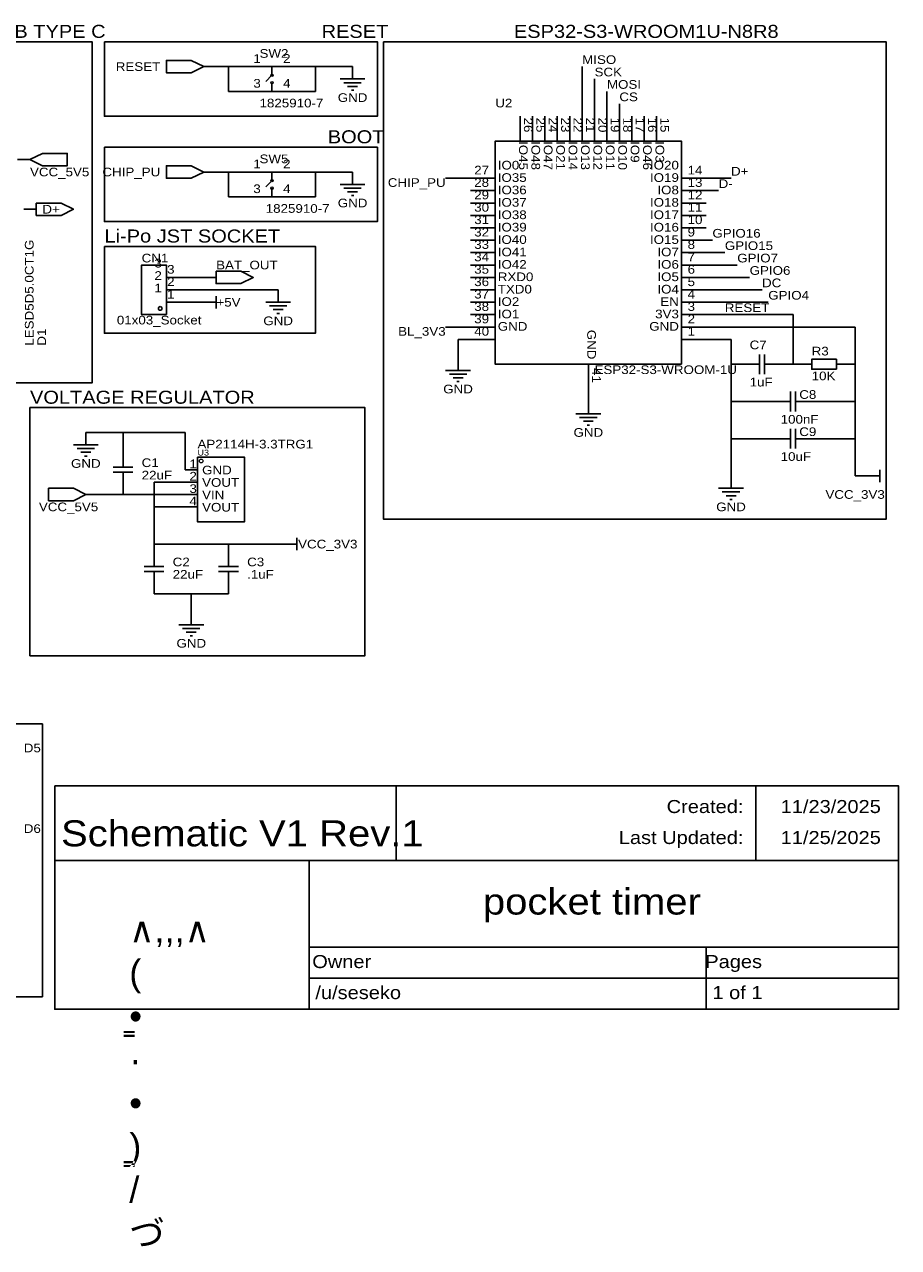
# Model space of a CAD drawing. Header units: millimetres. Extents: x 5 to 295, y -46 to 204.
# Tile 2 of 2: x 116 to 295, y -46 to 204. Entities that reach past the tile are written whole.
import ezdxf
from ezdxf.enums import TextEntityAlignment as Align

# ---------------------------------------------------------------- set-up
doc = ezdxf.new("R2010")
doc.units = ezdxf.units.MM
doc.header["$MEASUREMENT"] = 0
doc.styles.get("Standard").update_dxf_attribs({"font": 'arial.ttf'})

msp = doc.modelspace()

# ---------------------------------------------------------------- linework, layer by layer
at = {"color": 1, "true_color": 0x000000}
for points in [[(48.26, 200.66), (129.54, 200.66), (129.54, 130.81), (48.26, 130.81)], [(132.08, 200.66), (187.96, 200.66), (187.96, 185.42), (132.08, 185.42)], [(189.23, 200.66), (292.1, 200.66), (292.1, 102.87), (189.23, 102.87)], [(132.08, 179.07), (187.96, 179.07), (187.96, 163.83), (132.08, 163.83)], [(132.08, 158.75), (175.26, 158.75), (175.26, 140.97), (132.08, 140.97)], [(116.84, 125.73), (185.42, 125.73), (185.42, 74.93), (116.84, 74.93)], [(5.08, 60.96), (119.38, 60.96), (119.38, 5.08), (5.08, 5.08)]]:
    msp.add_lwpolyline(points, close=True, dxfattribs=at)
at = {"color": 1, "true_color": 0xa00000}
for points in [[(152.4, 195.58), (149.86, 196.85), (144.78, 196.85), (144.78, 194.31), (149.86, 194.31)], [(250.19, 134.62), (212.09, 134.62), (212.09, 180.34), (250.19, 180.34)], [(116.84, 176.53), (119.38, 175.26), (124.46, 175.26), (124.46, 177.8), (119.38, 177.8)], [(152.4, 173.99), (149.86, 175.26), (144.78, 175.26), (144.78, 172.72), (149.86, 172.72)], [(118.11, 167.64), (123.19, 167.64), (125.73, 166.37), (123.19, 165.1), (118.11, 165.1)], [(144.78, 144.78), (139.7, 144.78), (139.7, 154.94), (144.78, 154.94)], [(154.94, 153.67), (160.02, 153.67), (162.56, 152.4), (160.02, 151.13), (154.94, 151.13)], [(281.94, 133.6), (276.86, 133.6), (276.86, 135.64), (281.94, 135.64)], [(151.13, 115.57), (160.78, 115.57), (160.78, 102.36), (151.13, 102.36)], [(128.27, 107.95), (125.73, 109.22), (120.65, 109.22), (120.65, 106.68), (125.73, 106.68)], [(121.92, 48.26), (294.64, 48.26), (294.64, 2.54), (121.92, 2.54)], [(121.92, 48.26), (191.77, 48.26), (191.77, 33.02), (121.92, 33.02)], [(191.77, 48.26), (294.64, 48.26), (294.64, 33.02), (191.77, 33.02)], [(121.92, 33.02), (173.99, 33.02), (173.99, 2.54), (121.92, 2.54)], [(173.99, 15.24), (294.64, 15.24), (294.64, 2.54), (173.99, 2.54)], [(173.99, 15.24), (294.64, 15.24), (294.64, 8.89), (173.99, 8.89)]]:
    msp.add_lwpolyline(points, close=True, dxfattribs=at)
at = {"color": 1, "true_color": 0x880000}
for points in [[(154.94, 195.58), (152.4, 195.58)], [(158.75, 195.58), (163.83, 195.58)], [(173.99, 195.58), (168.91, 195.58)], [(182.88, 195.58), (182.88, 193.04)], [(158.75, 190.5), (163.83, 190.5)], [(173.99, 190.5), (168.91, 190.5)], [(217.17, 185.42), (217.17, 180.34)], [(219.71, 185.42), (219.71, 180.34)], [(222.25, 185.42), (222.25, 180.34)], [(224.79, 185.42), (224.79, 180.34)], [(227.33, 185.42), (227.33, 180.34)], [(229.87, 185.42), (229.87, 180.34)], [(232.41, 185.42), (232.41, 180.34)], [(234.95, 185.42), (234.95, 180.34)], [(237.49, 185.42), (237.49, 180.34)], [(240.03, 185.42), (240.03, 180.34)], [(242.57, 185.42), (242.57, 180.34)], [(245.11, 185.42), (245.11, 180.34)], [(114.3, 176.53), (116.84, 176.53)], [(154.94, 173.99), (152.4, 173.99)], [(158.75, 173.99), (163.83, 173.99)], [(173.99, 173.99), (168.91, 173.99)], [(182.88, 173.99), (182.88, 171.45)], [(207.01, 172.72), (212.09, 172.72)], [(255.27, 172.72), (250.19, 172.72)], [(158.75, 168.91), (163.83, 168.91)], [(173.99, 168.91), (168.91, 168.91)], [(207.01, 170.18), (212.09, 170.18)], [(255.27, 170.18), (250.19, 170.18)], [(115.57, 166.37), (118.11, 166.37)], [(207.01, 167.64), (212.09, 167.64)], [(255.27, 167.64), (250.19, 167.64)], [(207.01, 165.1), (212.09, 165.1)], [(255.27, 165.1), (250.19, 165.1)], [(207.01, 162.56), (212.09, 162.56)], [(255.27, 162.56), (250.19, 162.56)], [(207.01, 160.02), (212.09, 160.02)], [(255.27, 160.02), (250.19, 160.02)], [(207.01, 157.48), (212.09, 157.48)], [(255.27, 157.48), (250.19, 157.48)], [(207.01, 154.94), (212.09, 154.94)], [(255.27, 154.94), (250.19, 154.94)], [(147.32, 152.4), (144.78, 152.4)], [(152.4, 152.4), (154.94, 152.4)], [(207.01, 152.4), (212.09, 152.4)], [(255.27, 152.4), (250.19, 152.4)], [(147.32, 149.86), (144.78, 149.86)], [(167.64, 149.86), (167.64, 147.32)], [(207.01, 149.86), (212.09, 149.86)], [(255.27, 149.86), (250.19, 149.86)], [(147.32, 147.32), (144.78, 147.32)], [(152.4, 147.32), (153.67, 147.32)], [(207.01, 147.32), (212.09, 147.32)], [(255.27, 147.32), (250.19, 147.32)], [(207.01, 144.78), (212.09, 144.78)], [(255.27, 144.78), (250.19, 144.78)], [(207.01, 142.24), (212.09, 142.24)], [(255.27, 142.24), (250.19, 142.24)], [(207.01, 139.7), (212.09, 139.7)], [(255.27, 139.7), (250.19, 139.7)], [(204.47, 135.89), (204.47, 133.35)], [(231.14, 129.54), (231.14, 134.62)], [(261.62, 134.62), (264.16, 134.62)], [(271.78, 134.62), (269.24, 134.62)], [(274.32, 134.62), (276.86, 134.62)], [(284.48, 134.62), (281.94, 134.62)], [(231.14, 127), (231.14, 124.46)], [(267.97, 127), (270.51, 127)], [(278.13, 127), (275.59, 127)], [(128.27, 120.65), (128.27, 118.11)], [(135.89, 118.11), (135.89, 115.57)], [(267.97, 119.38), (270.51, 119.38)], [(278.13, 119.38), (275.59, 119.38)], [(148.59, 113.03), (151.13, 113.03)], [(135.89, 107.95), (135.89, 110.49)], [(148.59, 110.49), (151.13, 110.49)], [(260.35, 111.76), (260.35, 109.22)], [(288.29, 111.76), (289.56, 111.76)], [(130.81, 107.95), (128.27, 107.95)], [(148.59, 107.95), (151.13, 107.95)], [(148.59, 105.41), (151.13, 105.41)], [(142.24, 97.79), (142.24, 95.25)], [(157.48, 97.79), (157.48, 95.25)], [(168.91, 97.79), (170.18, 97.79)], [(142.24, 87.63), (142.24, 90.17)], [(157.48, 87.63), (157.48, 90.17)], [(149.86, 83.82), (149.86, 81.28)]]:
    msp.add_lwpolyline(points, dxfattribs=at)
at = {"color": 1, "true_color": 0x008800}
for points in [[(157.48, 195.58), (154.94, 195.58)], [(157.48, 195.58), (157.48, 190.5)], [(158.75, 195.58), (157.48, 195.58)], [(173.99, 195.58), (175.26, 195.58)], [(175.26, 195.58), (175.26, 190.5)], [(175.26, 195.58), (182.88, 195.58)], [(229.87, 195.58), (229.87, 185.42)], [(232.41, 193.04), (232.41, 185.42)], [(157.48, 190.5), (158.75, 190.5)], [(175.26, 190.5), (173.99, 190.5)], [(234.95, 190.5), (234.95, 185.42)], [(237.49, 187.96), (237.49, 185.42)], [(157.48, 173.99), (154.94, 173.99)], [(157.48, 173.99), (157.48, 168.91)], [(157.48, 173.99), (158.75, 173.99)], [(173.99, 173.99), (175.26, 173.99)], [(175.26, 173.99), (175.26, 168.91)], [(175.26, 173.99), (182.88, 173.99)], [(207.01, 172.72), (201.93, 172.72)], [(260.35, 172.72), (255.27, 172.72)], [(157.48, 168.91), (158.75, 168.91)], [(175.26, 168.91), (173.99, 168.91)], [(257.81, 170.18), (255.27, 170.18)], [(256.54, 160.02), (255.27, 160.02)], [(259.08, 157.48), (255.27, 157.48)], [(261.62, 154.94), (255.27, 154.94)], [(152.4, 152.4), (147.32, 152.4)], [(264.16, 152.4), (255.27, 152.4)], [(167.64, 149.86), (147.32, 149.86)], [(266.7, 149.86), (255.27, 149.86)], [(152.4, 147.32), (147.32, 147.32)], [(267.97, 147.32), (255.27, 147.32)], [(273.05, 144.78), (255.27, 144.78)], [(273.05, 144.78), (273.05, 134.62)], [(207.01, 142.24), (201.93, 142.24)], [(255.27, 142.24), (285.75, 142.24)], [(285.75, 134.62), (285.75, 142.24)], [(204.47, 135.89), (204.47, 139.7)], [(204.47, 139.7), (207.01, 139.7)], [(255.27, 139.7), (260.35, 139.7)], [(260.35, 134.62), (260.35, 139.7)], [(260.35, 134.62), (261.62, 134.62)], [(260.35, 127), (260.35, 134.62)], [(273.05, 134.62), (271.78, 134.62)], [(273.05, 134.62), (274.32, 134.62)], [(285.75, 134.62), (284.48, 134.62)], [(285.75, 127), (285.75, 134.62)], [(231.14, 129.54), (231.14, 127)], [(260.35, 127), (267.97, 127)], [(260.35, 119.38), (260.35, 127)], [(285.75, 127), (278.13, 127)], [(285.75, 119.38), (285.75, 127)], [(128.27, 120.65), (135.89, 120.65)], [(148.59, 120.65), (135.89, 120.65)], [(135.89, 118.11), (135.89, 120.65)], [(148.59, 120.65), (148.59, 113.03)], [(260.35, 119.38), (267.97, 119.38)], [(260.35, 119.38), (260.35, 111.76)], [(278.13, 119.38), (285.75, 119.38)], [(285.75, 119.38), (285.75, 111.76)], [(142.24, 105.41), (142.24, 110.49)], [(148.59, 110.49), (142.24, 110.49)], [(285.75, 111.76), (288.29, 111.76)], [(130.81, 107.95), (135.89, 107.95)], [(148.59, 107.95), (135.89, 107.95)], [(142.24, 105.41), (148.59, 105.41)], [(142.24, 105.41), (142.24, 97.79)], [(157.48, 97.79), (142.24, 97.79)], [(168.91, 97.79), (157.48, 97.79)], [(149.86, 87.63), (142.24, 87.63)], [(149.86, 83.82), (149.86, 87.63)], [(149.86, 87.63), (157.48, 87.63)]]:
    msp.add_lwpolyline(points, dxfattribs=at)
at = {"color": 1, "true_color": 0xa00000}
for points in [[(163.83, 195.58), (168.91, 195.58)], [(166.37, 195.58), (166.37, 194.56)], [(166.37, 193.8), (165.1, 192.53)], [(166.37, 194.56), (166.37, 193.8)], [(180.34, 193.04), (185.42, 193.04)], [(163.83, 190.5), (168.91, 190.5)], [(166.37, 190.5), (166.37, 192.28)], [(181.1, 192.28), (184.66, 192.28)], [(181.86, 191.52), (183.9, 191.52)], [(182.63, 190.75), (183.13, 190.75)], [(163.83, 173.99), (168.91, 173.99)], [(166.37, 173.99), (166.37, 172.97)], [(166.37, 172.97), (166.37, 172.21)], [(166.37, 172.21), (165.1, 170.94)], [(166.37, 168.91), (166.37, 170.69)], [(180.34, 171.45), (185.42, 171.45)], [(181.1, 170.69), (184.66, 170.69)], [(163.83, 168.91), (168.91, 168.91)], [(181.86, 169.93), (183.9, 169.93)], [(182.63, 169.16), (183.13, 169.16)], [(154.94, 148.59), (154.94, 146.05)], [(154.94, 147.32), (153.67, 147.32)], [(165.1, 147.32), (170.18, 147.32)], [(165.86, 146.56), (169.42, 146.56)], [(166.62, 145.8), (168.66, 145.8)], [(167.39, 145.03), (167.89, 145.03)], [(266.19, 132.59), (266.19, 136.65)], [(267.21, 136.65), (267.21, 132.59)], [(201.93, 133.35), (207.01, 133.35)], [(266.19, 134.62), (264.16, 134.62)], [(269.24, 134.62), (267.21, 134.62)], [(202.69, 132.59), (206.25, 132.59)], [(203.45, 131.83), (205.49, 131.83)], [(204.22, 131.06), (204.72, 131.06)], [(272.54, 124.97), (272.54, 129.03)], [(273.56, 129.03), (273.56, 124.97)], [(270.51, 127), (272.54, 127)], [(273.56, 127), (275.59, 127)], [(228.6, 124.46), (233.68, 124.46)], [(229.36, 123.7), (232.92, 123.7)], [(230.12, 122.94), (232.16, 122.94)], [(230.89, 122.17), (231.39, 122.17)], [(272.54, 117.35), (272.54, 121.41)], [(273.56, 121.41), (273.56, 117.35)], [(125.73, 118.11), (130.81, 118.11)], [(270.51, 119.38), (272.54, 119.38)], [(273.56, 119.38), (275.59, 119.38)], [(126.49, 117.35), (130.05, 117.35)], [(127.25, 116.59), (129.29, 116.59)], [(128.02, 115.82), (128.52, 115.82)], [(135.89, 115.57), (135.89, 113.54)], [(133.86, 113.54), (137.92, 113.54)], [(290.83, 113.03), (290.83, 110.49)], [(137.92, 112.52), (133.86, 112.52)], [(135.89, 112.52), (135.89, 110.49)], [(290.83, 111.76), (289.56, 111.76)], [(257.81, 109.22), (262.89, 109.22)], [(258.57, 108.46), (262.13, 108.46)], [(259.33, 107.7), (261.37, 107.7)], [(260.1, 106.93), (260.6, 106.93)], [(171.45, 97.79), (170.18, 97.79)], [(171.45, 99.06), (171.45, 96.52)], [(142.24, 93.22), (142.24, 95.25)], [(157.48, 93.22), (157.48, 95.25)], [(140.21, 93.22), (144.27, 93.22)], [(155.45, 93.22), (159.51, 93.22)], [(144.27, 92.2), (140.21, 92.2)], [(142.24, 90.17), (142.24, 92.2)], [(159.51, 92.2), (155.45, 92.2)], [(157.48, 90.17), (157.48, 92.2)], [(147.32, 81.28), (152.4, 81.28)], [(148.08, 80.52), (151.64, 80.52)], [(148.84, 79.76), (150.88, 79.76)], [(149.61, 78.99), (150.11, 78.99)], [(265.43, 48.26), (265.43, 33.02)], [(255.27, 15.24), (255.27, 2.54)]]:
    msp.add_lwpolyline(points, dxfattribs=at)
at = {"color": 1, "lineweight": 0, "true_color": 0xa00000}
for centre, radius in [((166.37, 193.8), 0.254), ((166.37, 192.28), 0.254), ((166.37, 172.21), 0.254), ((166.37, 170.69), 0.254), ((151.89, 114.81), 0.381)]:
    msp.add_circle(centre, radius, dxfattribs=at)
at = {"true_color": 0x000000}
msp.add_ellipse((143.51, 146.05), major_axis=(0, 0.381), ratio=1, dxfattribs=at)

# ---------------------------------------------------------------- texts
at = {"color": 1, "true_color": 0x006600, "width": 1.1}
for s, p in [('USB TYPE C', (107.95, 200.66)), ('RESET', (176.53, 200.66)), ('ESP32-S3-WROOM1U-N8R8', (215.9, 200.66)), ('BOOT', (177.8, 179.07)), ('Li-Po JST SOCKET', (132.08, 158.75)), ('VOLTAGE REGULATOR', (116.84, 125.73))]:
    msp.add_text(s, height=2.667, dxfattribs=at).set_placement(p, align=Align.BOTTOM_LEFT)
at = {"color": 1, "true_color": 0x000000, "width": 1.1}
for s, height, p in [('1', 1.78, (162.56, 195.81)), ('3', 1.78, (162.56, 190.73)), ('1', 1.78, (162.56, 174.22)), ('IO0', 1.778, (212.6, 173.97)), ('IO35', 1.778, (212.6, 171.43)), ('14', 1.778, (251.46, 172.95)), ('3', 1.78, (162.56, 169.14)), ('IO36', 1.778, (212.6, 168.89)), ('13', 1.778, (251.46, 170.41)), ('IO37', 1.778, (212.6, 166.35)), ('12', 1.778, (251.46, 167.87)), ('IO38', 1.778, (212.6, 163.81)), ('11', 1.778, (251.46, 165.33)), ('IO39', 1.778, (212.6, 161.27)), ('10', 1.778, (251.46, 162.79)), ('IO40', 1.778, (212.6, 158.73)), ('9', 1.78, (251.46, 160.25)), ('IO41', 1.778, (212.6, 156.19)), ('8', 1.78, (251.46, 157.71)), ('IO42', 1.778, (212.6, 153.65)), ('7', 1.78, (251.46, 155.17)), ('3', 1.78, (144.91, 152.63)), ('RXD0', 1.778, (212.6, 151.11)), ('6', 1.78, (251.46, 152.63)), ('2', 1.78, (144.91, 150.09)), ('TXD0', 1.778, (212.6, 148.57)), ('5', 1.78, (251.46, 150.09)), ('1', 1.78, (144.91, 147.55)), ('IO2', 1.778, (212.6, 146.03)), ('4', 1.78, (251.46, 147.55)), ('IO1', 1.778, (212.6, 143.49)), ('3', 1.78, (251.46, 145.01)), ('GND', 1.778, (212.6, 140.95)), ('2', 1.78, (251.46, 142.47)), ('1', 1.78, (251.46, 139.93)), ('GND', 1.778, (152.07, 111.53)), ('VOUT', 1.778, (152.07, 108.99)), ('VIN', 1.778, (152.07, 106.45)), ('VOUT', 1.778, (152.07, 103.91))]:
    msp.add_text(s, height=height, dxfattribs=at).set_placement(p, align=Align.BOTTOM_LEFT)
at = {"color": 1, "true_color": 0x000080, "width": 1.1}
for s, height, p in [('SW2', 1.778, (163.83, 196.85)), ('U2', 1.778, (212.09, 186.69)), ('SW5', 1.778, (163.83, 175.26)), ('CN1', 1.778, (139.7, 154.94)), ('U3', 1.2, (151.13, 115.57))]:
    msp.add_text(s, height=height, dxfattribs=at).set_placement(p, align=Align.BOTTOM_LEFT)
at = {"color": 1, "true_color": 0x000000, "width": 1.1}
for s, height, p in [('2', 1.78, (170.18, 195.81)), ('4', 1.78, (170.18, 190.73)), ('2', 1.78, (170.18, 174.22)), ('IO20', 1.778, (249.68, 173.97)), ('27', 1.778, (210.82, 172.95)), ('IO19', 1.778, (249.68, 171.43)), ('4', 1.78, (170.18, 169.14)), ('28', 1.778, (210.82, 170.41)), ('IO8', 1.778, (249.68, 168.89)), ('29', 1.778, (210.82, 167.87)), ('IO18', 1.778, (249.68, 166.35)), ('30', 1.778, (210.82, 165.33)), ('IO17', 1.778, (249.68, 163.81)), ('31', 1.778, (210.82, 162.79)), ('IO16', 1.778, (249.68, 161.27)), ('32', 1.778, (210.82, 160.25)), ('IO15', 1.778, (249.68, 158.73)), ('33', 1.778, (210.82, 157.71)), ('IO7', 1.778, (249.68, 156.19)), ('3', 1.78, (143.84, 153.9)), ('34', 1.778, (210.82, 155.17)), ('IO6', 1.778, (249.68, 153.65)), ('2', 1.78, (143.84, 151.36)), ('35', 1.778, (210.82, 152.63)), ('IO5', 1.778, (249.68, 151.11)), ('1', 1.78, (143.84, 148.82)), ('36', 1.778, (210.82, 150.09)), ('IO4', 1.778, (249.68, 148.57)), ('37', 1.778, (210.82, 147.55)), ('EN', 1.778, (249.68, 146.03)), ('38', 1.778, (210.82, 145.01)), ('3V3', 1.778, (249.68, 143.49)), ('39', 1.778, (210.82, 142.47)), ('GND', 1.778, (249.68, 140.95)), ('40', 1.778, (210.82, 139.93)), ('1', 1.78, (151, 112.8)), ('2', 1.78, (151, 110.26)), ('3', 1.78, (151, 107.72)), ('4', 1.78, (151, 105.18))]:
    msp.add_text(s, height=height, dxfattribs=at).set_placement(p, align=Align.BOTTOM_RIGHT)
at = {"color": 1, "true_color": 0x0000ff, "width": 1.1}
for s, p in [('MISO', (229.87, 195.58)), ('SCK', (232.41, 193.04)), ('MOSI', (234.95, 190.5)), ('1825910-7', (163.83, 186.69)), ('CS', (237.49, 187.96)), ('D+', (260.35, 172.72)), ('D-', (257.81, 170.18)), ('1825910-7', (165.1, 165.1)), ('GPIO16', (256.54, 160.02)), ('GPIO15', (259.08, 157.48)), ('GPIO7', (261.62, 154.94)), ('GPIO6', (264.16, 152.4)), ('DC', (266.7, 149.86)), ('GPIO4', (267.97, 147.32)), ('RESET', (259.08, 144.78)), ('01x03_Socket', (134.62, 142.24)), ('C7', (264.16, 137.16)), ('R3', (276.86, 135.89)), ('ESP32-S3-WROOM-1U', (232.41, 132.08)), ('10K', (276.86, 130.81)), ('1uF', (264.16, 129.54)), ('C8', (274.32, 127)), ('100nF', (270.51, 121.92)), ('C9', (274.32, 119.38)), ('AP2114H-3.3TRG1', (151.13, 116.84)), ('C1', (139.7, 113.03)), ('10uF', (270.51, 114.3)), ('22uF', (139.7, 110.49)), ('C2', (146.05, 92.71)), ('C3', (161.29, 92.71)), ('22uF', (146.05, 90.17)), ('.1uF', (161.29, 90.17)), ('D5', (115.57, 54.61)), ('D6', (115.57, 38.1))]:
    msp.add_text(s, height=1.778, dxfattribs=at).set_placement(p, align=Align.BOTTOM_LEFT)
at = {"color": 1, "true_color": 0x000080, "width": 1.1}
for s, p in [('RESET', (143.51, 195.58)), ('CHIP_PU', (143.51, 173.99)), ('VCC_5V5', (130.81, 105.41))]:
    msp.add_text(s, height=1.778, dxfattribs=at).set_placement(p, align=Align.MIDDLE_RIGHT)
for s, p in [('GND', (182.88, 189.23)), ('GND', (182.88, 167.64)), ('+5V', (157.48, 147.32)), ('GND', (167.64, 143.51)), ('GND', (204.47, 129.54)), ('GND', (231.14, 120.65)), ('GND', (128.27, 114.3)), ('VCC_3V3', (285.75, 107.95)), ('GND', (260.35, 105.41)), ('VCC_3V3', (177.8, 97.79)), ('GND', (149.86, 77.47))]:
    msp.add_text(s, height=1.778, dxfattribs=at).set_placement(p, align=Align.MIDDLE_CENTER)
at = {"color": 1, "true_color": 0x000000, "width": 1.1}
for s, p in [('26', (217.42, 182.1)), ('25', (219.96, 182.1)), ('24', (222.5, 182.1)), ('23', (225.04, 182.1)), ('22', (227.58, 182.1)), ('21', (230.12, 182.1)), ('20', (232.66, 182.1)), ('19', (235.2, 182.1)), ('18', (237.74, 182.1)), ('17', (240.28, 182.1)), ('16', (242.82, 182.1)), ('15', (245.36, 182.1)), ('GND', (230.38, 135.61))]:
    msp.add_text(s, height=1.778, rotation=270, dxfattribs=at).set_placement(p, align=Align.BOTTOM_RIGHT)
for s, p in [('IO45', (216.41, 180.32)), ('IO48', (218.95, 180.32)), ('IO47', (221.49, 180.32)), ('IO21', (224.03, 180.32)), ('IO14', (226.57, 180.32)), ('IO13', (229.11, 180.32)), ('IO12', (231.65, 180.32)), ('IO11', (234.19, 180.32)), ('IO10', (236.73, 180.32)), ('IO9', (239.27, 180.32)), ('IO46', (241.81, 180.32)), ('IO3', (244.35, 180.32)), ('41', (231.39, 133.84))]:
    msp.add_text(s, height=1.778, rotation=270, dxfattribs=at).set_placement(p, align=Align.BOTTOM_LEFT)
at = {"color": 1, "true_color": 0x000080, "width": 1.1}
for s, p in [('VCC_5V5', (116.84, 173.99)), ('D+', (119.38, 166.37)), ('BAT_OUT', (154.94, 154.94))]:
    msp.add_text(s, height=1.778, dxfattribs=at).set_placement(p, align=Align.MIDDLE_LEFT)
at = {"color": 1, "true_color": 0x0000ff, "width": 1.1}
for s, p in [('CHIP_PU', (201.93, 172.72)), ('BL_3V3', (201.93, 142.24))]:
    msp.add_text(s, height=1.778, dxfattribs=at).set_placement(p, align=Align.TOP_RIGHT)
msp.add_text('LESD5D5.0CT1G', height=1.778, rotation=90, dxfattribs=at).set_placement((118.11, 138.43), align=Align.BOTTOM_LEFT)
at = {"color": 1, "true_color": 0x000080, "width": 1.1}
msp.add_text('D1', height=1.778, rotation=90, dxfattribs=at).set_placement((120.65, 138.43), align=Align.BOTTOM_LEFT)
at = {"color": 1, "true_color": 0x003300, "width": 1.1}
for s, p in [('Created:', (262.89, 41.91)), ('Last Updated:', (262.89, 35.56)), ('Owner', (186.69, 10.16)), ('Pages', (266.7, 10.16))]:
    msp.add_text(s, height=2.667, dxfattribs=at).set_placement(p, align=Align.BOTTOM_RIGHT)
for s, height, p in [('11/23/2025', 2.667, (270.51, 41.91)), ('Schematic V1 Rev.1', 5.334, (123.19, 34.29)), ('11/25/2025', 2.667, (270.51, 35.56)), ('pocket timer', 5.334, (209.55, 20.32)), ('/u/seseko', 2.667, (175.26, 3.81)), ('1 of 1', 2.667, (256.54, 3.81))]:
    msp.add_text(s, height=height, dxfattribs=at).set_placement(p, align=Align.BOTTOM_LEFT)
at = {"insert": (137.16, 21.59), "char_height": 5.334, "width": 1.1, "attachment_point": 1}
msp.add_mtext('∧,,,∧\\P(  ̳• · • ̳)\\P/    づ♡', dxfattribs=at)

doc.saveas('drawing.dxf')
